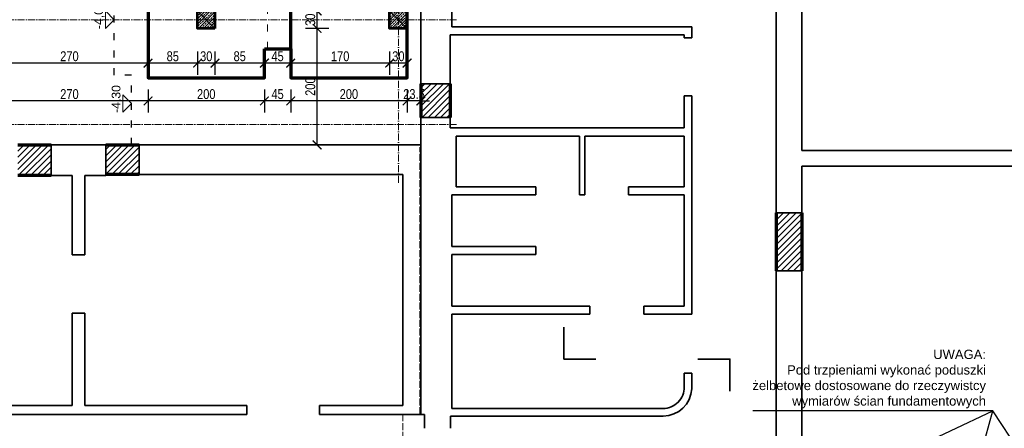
# Model space of a CAD drawing. Header units: inches. Extents: x 201967 to 338763, y -32705 to 30884.
# Tile 187 of 236: x 318984 to 320675, y 15249 to 15951. Entities that reach past the tile are written whole.
import ezdxf
from ezdxf.enums import TextEntityAlignment as Align

# ---------------------------------------------------------------- set-up
doc = ezdxf.new("R2010")
doc.units = ezdxf.units.IN
doc.header["$MEASUREMENT"] = 0
for name, pattern in [('ACAD_ISO02W100', [15, 12, -3]), ('ACAD_ISO03W100', [30, 12, -18]), ('ACAD_ISO10W100', [18, 12, -3, 0, -3])]:
    doc.linetypes.add(name, pattern=pattern)
for name, color, linetype, lineweight in [('00 b ŚCIANY nowe-zamurowania', 242, 'Continuous', 70), ('01 a1 KONSTRUKCJA żelebet', 200, 'Continuous', 53), ('01 c KONSTRUKCJA ławy', 45, 'Continuous', 70), ('01h KONSTRUKCJA pozycje', 253, 'Continuous', 13), ('11 OSIE ściany', 2, 'ACAD_ISO10W100', 5), ('12 PRZERYWANE 1', 73, 'ACAD_ISO03W100', 9), ('34 WIDOK 5 030', 13, 'Continuous', 30), ('50 OPIS 1', 130, 'Continuous', 9), ('90 WYMIAR', 155, 'Continuous', 9), ('91 PRZEKROJE', 7, 'Continuous', 35), ('_proj_MURY konstr', 1, 'Continuous', 20), ('K_kreskowanie', 251, 'Continuous', 0)]:
    doc.layers.add(name, color=color, linetype=linetype, lineweight=lineweight)
doc.styles.add('100 arial', font='arial.ttf', dxfattribs={"width": 0.8, "height": 17})
doc.styles.add('OPIS', font='arial.ttf')
doc.styles.add('RomanS', font='romans.shx')
doc.styles.add('WYMIAR-50 (15pkt) arial', font='arial.ttf', dxfattribs={"height": 15})
doc.dimstyles.new('100', dxfattribs={"dimscale": 10, "dimtxt": 17, "dimasz": 1.5, "dimexe": 2, "dimexo": 2, "dimgap": 0.3, "dimtad": 1, "dimdec": 1, "dimrnd": 0.5, "dimdsep": 46, "dimtxsty": '100 arial', "dimblk": 'ARCHTICK', "dimcen": 10, "dimclrd": 256, "dimclre": 256, "dimclrt": 256, "dimadec": 0, "dimazin": 0, "dimtfac": 1, "dimtdec": 1, "dimtix": 1, "dimtmove": 1, "dimatfit": 3, "dimfxl": 2, "dimfxlon": 1, "dimtolj": 1, "dimarcsym": 0})
doc.dimstyles.new('DIM100txt12', dxfattribs={"dimtxt": 12, "dimasz": 1.05, "dimexe": 0, "dimexo": 8, "dimgap": 4, "dimtad": 1, "dimdec": 7, "dimrnd": 0.5, "dimdsep": 46, "dimtxsty": 'RomanS', "dimblk1": 'DIM', "dimblk2": 'DIM', "dimsah": 1, "dimcen": 0.09, "dimse1": 1, "dimse2": 1, "dimclrt": 256, "dimadec": 1, "dimazin": 0, "dimtfac": 1, "dimtdec": 7, "dimtix": 1, "dimtofl": 0, "dimtmove": 2, "dimatfit": 3, "dimfxl": 1, "dimtolj": 1, "dimtzin": 0, "dimarcsym": 0})
pattern_1 = [(45, (214354.1264067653, -1344.043601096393), (-5.303300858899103, 5.303300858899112), [])]

# ---------------------------------------------------------------- blocks, each defined once
blk = doc.blocks.new('1 osie 1 część BPPZ')
at = {"layer": '11 OSIE ściany'}
for p, q in [((-1337.399999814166, -529.999028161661), (-1337.399999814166, 870.0009718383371)), ((-1237.399999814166, -249.9990929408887), (-4101.782290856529, -249.9990929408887)), ((-1237.399999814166, -429.999028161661), (-4101.782290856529, -429.999028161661))]:
    blk.add_line(p, q, dxfattribs=at)
blk = doc.blocks.new('*U1121')
at = {"lineweight": 5, "ltscale": 0.25}
h = blk.add_hatch(dxfattribs=at)
h.set_pattern_fill('ANSI33', color=5, style=0)
h.set_pattern_definition([(45, (0, -25), (-4.490128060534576, 4.490128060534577), []), (45, (4.490130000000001, -25), (-4.490128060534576, 4.490128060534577), [3.175, -1.5875])])
h.paths.add_polyline_path([(0, 0), (-7.105427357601e-16, -30), (30, -30), (30, 0)])
blk.add_lwpolyline([(0, 0), (-7.105427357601e-16, -30), (30, -30), (30, 0)], close=True)
at = {"layer": 'Defpoints'}
blk.add_line((0, 0), (30, -30), dxfattribs=at)
blk = doc.blocks.new('1 słupy parter rozbudowa 2')
at = {"layer": '01 a1 KONSTRUKCJA żelebet', "xscale": -1, "rotation": 270}
for p in [(2350, -494.9660623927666), (2679.999999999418, -495.0000647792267)]:
    blk.add_blockref('*U1121', p, dxfattribs=at)
blk = doc.blocks.new('1 przekroje jagielońska')
at = {"layer": '91 PRZEKROJE'}
for points in [[(-2172.082056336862, -778.0379973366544), (-2172.082056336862, -833.0379973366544), (-2117.082056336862, -833.0379973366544)], [(-1887.053638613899, -888.0379973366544), (-1887.053638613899, -833.0379973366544), (-1942.053638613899, -833.0379973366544)]]:
    blk.add_lwpolyline(points, dxfattribs=at)
blk = doc.blocks.new('_ARCHTICK')
at = {"color": 0, "linetype": 'ByBlock', "const_width": 0.15}
blk.add_lwpolyline([(-0.5, -0.5), (0.5, 0.5)], dxfattribs=at)
blk = doc.blocks.new('*D1316')
at = {"layer": '90 WYMIAR', "lineweight": -2, "transparency": 16777216}
for p, q in [((319649.1205437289, 15830.61497774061), (319649.1205437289, 15791.09870406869)), ((319672.7382526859, 15820.64904279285), (319672.7382526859, 15791.09870406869)), ((319649.1205437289, 15811.09870406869), (319634.1205437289, 15811.09870406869)), ((319672.7382526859, 15811.09870406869), (319649.1205437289, 15811.09870406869)), ((319672.7382526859, 15811.09870406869), (319687.7382526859, 15811.09870406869))]:
    blk.add_line(p, q, dxfattribs=at)
at = {"layer": 'Defpoints', "color": 0, "transparency": 16777216}
for p in [(319649.1205437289, 15850.61497774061), (319672.7382526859, 15840.64904279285), (319649.1205437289, 15811.09870406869)]:
    blk.add_point(p, dxfattribs=at)
at = {"layer": '90 WYMIAR', "lineweight": -2, "transparency": 16777216, "xscale": 15, "yscale": 15, "zscale": 15}
blk.add_blockref('_ARCHTICK', (319649.1205437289, 15811.09870406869), dxfattribs=at)
at = {"layer": '90 WYMIAR', "lineweight": -2, "transparency": 16777216, "xscale": 15, "yscale": 15, "zscale": 15, "rotation": 180}
blk.add_blockref('_ARCHTICK', (319672.7382526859, 15811.09870406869), dxfattribs=at)
at = {"layer": '90 WYMIAR', "transparency": 16777216, "insert": (319660.9293982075, 15822.78424295), "char_height": 17, "attachment_point": 5, "style": '100 arial'}
blk.add_mtext('\\A1;23.5', dxfattribs=at)
blk = doc.blocks.new('*D1317')
at = {"layer": '90 WYMIAR', "lineweight": -2, "transparency": 16777216}
for p, q in [((319449.1205437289, 15830.61497774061), (319449.1205437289, 15791.09870406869)), ((319649.1205437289, 15830.61497774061), (319649.1205437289, 15791.09870406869)), ((319649.1205437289, 15811.09870406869), (319449.1205437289, 15811.09870406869))]:
    blk.add_line(p, q, dxfattribs=at)
at = {"layer": 'Defpoints', "color": 0, "transparency": 16777216}
for p in [(319449.1205437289, 15850.61497774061), (319649.1205437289, 15850.61497774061), (319449.1205437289, 15811.09870406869)]:
    blk.add_point(p, dxfattribs=at)
at = {"layer": '90 WYMIAR', "lineweight": -2, "transparency": 16777216, "xscale": 15, "yscale": 15, "zscale": 15, "rotation": 180}
blk.add_blockref('_ARCHTICK', (319449.1205437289, 15811.09870406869), dxfattribs=at)
at = {"layer": '90 WYMIAR', "lineweight": -2, "transparency": 16777216, "xscale": 15, "yscale": 15, "zscale": 15}
blk.add_blockref('_ARCHTICK', (319649.1205437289, 15811.09870406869), dxfattribs=at)
at = {"layer": '90 WYMIAR', "transparency": 16777216, "insert": (319549.1205437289, 15822.77844485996), "char_height": 17, "attachment_point": 5, "style": '100 arial'}
blk.add_mtext('\\A1;200', dxfattribs=at)
blk = doc.blocks.new('*D1318')
at = {"layer": '90 WYMIAR', "lineweight": -2, "transparency": 16777216}
for p, q in [((319404.1205437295, 15830.64898012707), (319404.1205437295, 15791.09870406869)), ((319449.1205437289, 15830.61497774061), (319449.1205437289, 15791.09870406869)), ((319449.1205437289, 15811.09870406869), (319404.1205437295, 15811.09870406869))]:
    blk.add_line(p, q, dxfattribs=at)
at = {"layer": 'Defpoints', "color": 0, "transparency": 16777216}
for p in [(319404.1205437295, 15850.64898012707), (319449.1205437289, 15850.61497774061), (319404.1205437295, 15811.09870406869)]:
    blk.add_point(p, dxfattribs=at)
at = {"layer": '90 WYMIAR', "lineweight": -2, "transparency": 16777216, "xscale": 15, "yscale": 15, "zscale": 15, "rotation": 180}
blk.add_blockref('_ARCHTICK', (319404.1205437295, 15811.09870406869), dxfattribs=at)
at = {"layer": '90 WYMIAR', "lineweight": -2, "transparency": 16777216, "xscale": 15, "yscale": 15, "zscale": 15}
blk.add_blockref('_ARCHTICK', (319449.1205437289, 15811.09870406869), dxfattribs=at)
at = {"layer": '90 WYMIAR', "transparency": 16777216, "insert": (319426.6205437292, 15822.74365631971), "char_height": 17, "attachment_point": 5, "style": '100 arial'}
blk.add_mtext('\\A1;45', dxfattribs=at)
blk = doc.blocks.new('*D1319')
at = {"layer": '90 WYMIAR', "lineweight": -2, "transparency": 16777216}
for p, q in [((319204.1205437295, 15830.68298251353), (319204.1205437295, 15791.09870406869)), ((319404.1205437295, 15830.64898012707), (319404.1205437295, 15791.09870406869)), ((319404.1205437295, 15811.09870406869), (319204.1205437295, 15811.09870406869))]:
    blk.add_line(p, q, dxfattribs=at)
at = {"layer": 'Defpoints', "color": 0, "transparency": 16777216}
for p in [(319204.1205437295, 15850.68298251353), (319404.1205437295, 15850.64898012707), (319204.1205437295, 15811.09870406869)]:
    blk.add_point(p, dxfattribs=at)
at = {"layer": '90 WYMIAR', "lineweight": -2, "transparency": 16777216, "xscale": 15, "yscale": 15, "zscale": 15, "rotation": 180}
blk.add_blockref('_ARCHTICK', (319204.1205437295, 15811.09870406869), dxfattribs=at)
at = {"layer": '90 WYMIAR', "lineweight": -2, "transparency": 16777216, "xscale": 15, "yscale": 15, "zscale": 15}
blk.add_blockref('_ARCHTICK', (319404.1205437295, 15811.09870406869), dxfattribs=at)
at = {"layer": '90 WYMIAR', "transparency": 16777216, "insert": (319304.1205437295, 15822.77844485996), "char_height": 17, "attachment_point": 5, "style": '100 arial'}
blk.add_mtext('\\A1;200', dxfattribs=at)
blk = doc.blocks.new('*D1320')
at = {"layer": '90 WYMIAR', "lineweight": -2, "transparency": 16777216}
for p, q in [((318934.1205437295, 15830.68298251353), (318934.1205437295, 15791.09870406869)), ((319204.1205437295, 15830.68298251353), (319204.1205437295, 15791.09870406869)), ((319204.1205437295, 15811.09870406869), (318934.1205437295, 15811.09870406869))]:
    blk.add_line(p, q, dxfattribs=at)
at = {"layer": 'Defpoints', "color": 0, "transparency": 16777216}
for p in [(318934.1205437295, 15850.68298251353), (319204.1205437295, 15850.68298251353), (318934.1205437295, 15811.09870406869)]:
    blk.add_point(p, dxfattribs=at)
at = {"layer": '90 WYMIAR', "lineweight": -2, "transparency": 16777216, "xscale": 15, "yscale": 15, "zscale": 15, "rotation": 180}
blk.add_blockref('_ARCHTICK', (318934.1205437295, 15811.09870406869), dxfattribs=at)
at = {"layer": '90 WYMIAR', "lineweight": -2, "transparency": 16777216, "xscale": 15, "yscale": 15, "zscale": 15}
blk.add_blockref('_ARCHTICK', (319204.1205437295, 15811.09870406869), dxfattribs=at)
at = {"layer": '90 WYMIAR', "transparency": 16777216, "insert": (319069.1205437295, 15822.77844485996), "char_height": 17, "attachment_point": 5, "style": '100 arial'}
blk.add_mtext('\\A1;270', dxfattribs=at)
blk = doc.blocks.new('*D1366')
at = {"layer": '90 WYMIAR', "lineweight": -2, "transparency": 16777216}
for p, q in [((319619.1205437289, 15896.09870406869), (319619.1205437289, 15856.09870406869)), ((319649.1205437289, 15895.61497774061), (319649.1205437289, 15856.09870406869)), ((319649.1205437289, 15876.09870406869), (319619.1205437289, 15876.09870406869))]:
    blk.add_line(p, q, dxfattribs=at)
at = {"layer": 'Defpoints', "color": 0, "transparency": 16777216}
for p in [(319619.1205437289, 15935.64898012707), (319649.1205437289, 15915.61497774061), (319619.1205437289, 15876.09870406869)]:
    blk.add_point(p, dxfattribs=at)
at = {"layer": '90 WYMIAR', "lineweight": -2, "transparency": 16777216, "xscale": 15, "yscale": 15, "zscale": 15, "rotation": 180}
blk.add_blockref('_ARCHTICK', (319619.1205437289, 15876.09870406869), dxfattribs=at)
at = {"layer": '90 WYMIAR', "lineweight": -2, "transparency": 16777216, "xscale": 15, "yscale": 15, "zscale": 15}
blk.add_blockref('_ARCHTICK', (319649.1205437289, 15876.09870406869), dxfattribs=at)
at = {"layer": '90 WYMIAR', "transparency": 16777216, "insert": (319634.1205437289, 15887.78424295), "char_height": 17, "attachment_point": 5, "style": '100 arial'}
blk.add_mtext('\\A1;30', dxfattribs=at)
blk = doc.blocks.new('*D1367')
at = {"layer": '90 WYMIAR', "lineweight": -2, "transparency": 16777216}
for p, q in [((319449.1205437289, 15880.64898012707), (319449.1205437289, 15856.09870406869)), ((319619.1205437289, 15896.09870406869), (319619.1205437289, 15856.09870406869)), ((319619.1205437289, 15876.09870406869), (319449.1205437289, 15876.09870406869))]:
    blk.add_line(p, q, dxfattribs=at)
at = {"layer": 'Defpoints', "color": 0, "transparency": 16777216}
for p in [(319619.1205437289, 15935.64898012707), (319449.1205437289, 15900.64898012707), (319449.1205437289, 15876.09870406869)]:
    blk.add_point(p, dxfattribs=at)
at = {"layer": '90 WYMIAR', "lineweight": -2, "transparency": 16777216, "xscale": 15, "yscale": 15, "zscale": 15, "rotation": 180}
blk.add_blockref('_ARCHTICK', (319449.1205437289, 15876.09870406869), dxfattribs=at)
at = {"layer": '90 WYMIAR', "lineweight": -2, "transparency": 16777216, "xscale": 15, "yscale": 15, "zscale": 15}
blk.add_blockref('_ARCHTICK', (319619.1205437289, 15876.09870406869), dxfattribs=at)
at = {"layer": '90 WYMIAR', "transparency": 16777216, "insert": (319534.1205437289, 15887.77844485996), "char_height": 17, "attachment_point": 5, "style": '100 arial'}
blk.add_mtext('\\A1;170', dxfattribs=at)
blk = doc.blocks.new('*D1368')
at = {"layer": '90 WYMIAR', "lineweight": -2, "transparency": 16777216}
for p, q in [((319404.1205437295, 15880.64898012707), (319404.1205437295, 15856.09870406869)), ((319449.1205437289, 15880.64898012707), (319449.1205437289, 15856.09870406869)), ((319449.1205437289, 15876.09870406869), (319404.1205437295, 15876.09870406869))]:
    blk.add_line(p, q, dxfattribs=at)
at = {"layer": 'Defpoints', "color": 0, "transparency": 16777216}
for p in [(319404.1205437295, 15900.64898012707), (319449.1205437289, 15900.64898012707), (319404.1205437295, 15876.09870406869)]:
    blk.add_point(p, dxfattribs=at)
at = {"layer": '90 WYMIAR', "lineweight": -2, "transparency": 16777216, "xscale": 15, "yscale": 15, "zscale": 15, "rotation": 180}
blk.add_blockref('_ARCHTICK', (319404.1205437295, 15876.09870406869), dxfattribs=at)
at = {"layer": '90 WYMIAR', "lineweight": -2, "transparency": 16777216, "xscale": 15, "yscale": 15, "zscale": 15}
blk.add_blockref('_ARCHTICK', (319449.1205437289, 15876.09870406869), dxfattribs=at)
at = {"layer": '90 WYMIAR', "transparency": 16777216, "insert": (319426.6205437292, 15887.74365631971), "char_height": 17, "attachment_point": 5, "style": '100 arial'}
blk.add_mtext('\\A1;45', dxfattribs=at)
blk = doc.blocks.new('*D1369')
at = {"layer": '90 WYMIAR', "lineweight": -2, "transparency": 16777216}
for p, q in [((319319.1205437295, 15896.09870406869), (319319.1205437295, 15856.09870406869)), ((319404.1205437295, 15880.64898012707), (319404.1205437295, 15856.09870406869)), ((319404.1205437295, 15876.09870406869), (319319.1205437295, 15876.09870406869))]:
    blk.add_line(p, q, dxfattribs=at)
at = {"layer": 'Defpoints', "color": 0, "transparency": 16777216}
for p in [(319319.1205437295, 15935.68298251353), (319404.1205437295, 15900.64898012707), (319319.1205437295, 15876.09870406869)]:
    blk.add_point(p, dxfattribs=at)
at = {"layer": '90 WYMIAR', "lineweight": -2, "transparency": 16777216, "xscale": 15, "yscale": 15, "zscale": 15, "rotation": 180}
blk.add_blockref('_ARCHTICK', (319319.1205437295, 15876.09870406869), dxfattribs=at)
at = {"layer": '90 WYMIAR', "lineweight": -2, "transparency": 16777216, "xscale": 15, "yscale": 15, "zscale": 15}
blk.add_blockref('_ARCHTICK', (319404.1205437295, 15876.09870406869), dxfattribs=at)
at = {"layer": '90 WYMIAR', "transparency": 16777216, "insert": (319361.6205437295, 15887.77844485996), "char_height": 17, "attachment_point": 5, "style": '100 arial'}
blk.add_mtext('\\A1;85', dxfattribs=at)
blk = doc.blocks.new('*D1370')
at = {"layer": '90 WYMIAR', "lineweight": -2, "transparency": 16777216}
for p, q in [((319289.1205437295, 15896.09870406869), (319289.1205437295, 15856.09870406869)), ((319319.1205437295, 15896.09870406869), (319319.1205437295, 15856.09870406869)), ((319319.1205437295, 15876.09870406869), (319289.1205437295, 15876.09870406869))]:
    blk.add_line(p, q, dxfattribs=at)
at = {"layer": 'Defpoints', "color": 0, "transparency": 16777216}
for p in [(319289.1205437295, 15935.68298251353), (319319.1205437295, 15935.68298251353), (319289.1205437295, 15876.09870406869)]:
    blk.add_point(p, dxfattribs=at)
at = {"layer": '90 WYMIAR', "lineweight": -2, "transparency": 16777216, "xscale": 15, "yscale": 15, "zscale": 15, "rotation": 180}
blk.add_blockref('_ARCHTICK', (319289.1205437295, 15876.09870406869), dxfattribs=at)
at = {"layer": '90 WYMIAR', "lineweight": -2, "transparency": 16777216, "xscale": 15, "yscale": 15, "zscale": 15}
blk.add_blockref('_ARCHTICK', (319319.1205437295, 15876.09870406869), dxfattribs=at)
at = {"layer": '90 WYMIAR', "transparency": 16777216, "insert": (319304.1205437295, 15887.78424295), "char_height": 17, "attachment_point": 5, "style": '100 arial'}
blk.add_mtext('\\A1;30', dxfattribs=at)
blk = doc.blocks.new('*D1371')
at = {"layer": '90 WYMIAR', "lineweight": -2, "transparency": 16777216}
for p, q in [((319204.1205437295, 15896.09870406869), (319204.1205437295, 15856.09870406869)), ((319289.1205437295, 15896.09870406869), (319289.1205437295, 15856.09870406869)), ((319289.1205437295, 15876.09870406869), (319204.1205437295, 15876.09870406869))]:
    blk.add_line(p, q, dxfattribs=at)
at = {"layer": 'Defpoints', "color": 0, "transparency": 16777216}
for p in [(319204.1205437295, 15950.68298251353), (319289.1205437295, 15935.68298251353), (319204.1205437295, 15876.09870406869)]:
    blk.add_point(p, dxfattribs=at)
at = {"layer": '90 WYMIAR', "lineweight": -2, "transparency": 16777216, "xscale": 15, "yscale": 15, "zscale": 15, "rotation": 180}
blk.add_blockref('_ARCHTICK', (319204.1205437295, 15876.09870406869), dxfattribs=at)
at = {"layer": '90 WYMIAR', "lineweight": -2, "transparency": 16777216, "xscale": 15, "yscale": 15, "zscale": 15}
blk.add_blockref('_ARCHTICK', (319289.1205437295, 15876.09870406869), dxfattribs=at)
at = {"layer": '90 WYMIAR', "transparency": 16777216, "insert": (319246.6205437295, 15887.77844485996), "char_height": 17, "attachment_point": 5, "style": '100 arial'}
blk.add_mtext('\\A1;85', dxfattribs=at)
blk = doc.blocks.new('*D1372')
at = {"layer": '90 WYMIAR', "lineweight": -2, "transparency": 16777216}
for p, q in [((318934.1205437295, 15870.68298251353), (318934.1205437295, 15896.09870406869)), ((319204.1205437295, 15896.09870406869), (319204.1205437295, 15856.09870406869)), ((319204.1205437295, 15876.09870406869), (318934.1205437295, 15876.09870406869))]:
    blk.add_line(p, q, dxfattribs=at)
at = {"layer": 'Defpoints', "color": 0, "transparency": 16777216}
for p in [(319204.1205437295, 15950.68298251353), (318934.1205437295, 15876.09870406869), (318934.1205437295, 15850.68298251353)]:
    blk.add_point(p, dxfattribs=at)
at = {"layer": '90 WYMIAR', "lineweight": -2, "transparency": 16777216, "xscale": 15, "yscale": 15, "zscale": 15, "rotation": 180}
blk.add_blockref('_ARCHTICK', (318934.1205437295, 15876.09870406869), dxfattribs=at)
at = {"layer": '90 WYMIAR', "lineweight": -2, "transparency": 16777216, "xscale": 15, "yscale": 15, "zscale": 15}
blk.add_blockref('_ARCHTICK', (319204.1205437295, 15876.09870406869), dxfattribs=at)
at = {"layer": '90 WYMIAR', "transparency": 16777216, "insert": (319069.1205437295, 15887.77844485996), "char_height": 17, "attachment_point": 5, "style": '100 arial'}
blk.add_mtext('\\A1;270', dxfattribs=at)
blk = doc.blocks.new('*U1124')
blk.add_lwpolyline([(-15, 15), (0, 0), (15, 15), (-15, 15)])
at = {"style": 'WYMIAR-50 (15pkt) arial', "flags": 8}
blk.add_attdef('DETAIL#', text='', height=15, dxfattribs=at).set_placement((-16.13640432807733, 14.81736566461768), align=Align.BOTTOM_LEFT)
blk = doc.blocks.new('*D1442')
at = {"layer": '90 WYMIAR', "lineweight": -2, "transparency": 16777216}
for p, q in [((319514.5156209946, 15935.64898012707), (319474.5156209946, 15935.64898012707)), ((319494.5156209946, 15735.64904279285), (319494.5156209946, 15935.64898012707)), ((319511.5519565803, 15735.64904279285), (319474.5156209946, 15735.64904279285))]:
    blk.add_line(p, q, dxfattribs=at)
at = {"layer": 'Defpoints', "color": 0, "transparency": 16777216}
for p in [(319494.5156209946, 15935.64898012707), (319619.1205437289, 15935.64898012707), (319531.5519565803, 15735.64904279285)]:
    blk.add_point(p, dxfattribs=at)
at = {"layer": '90 WYMIAR', "lineweight": -2, "transparency": 16777216, "xscale": 15, "yscale": 15, "zscale": 15}
for p, rotation in [((319494.5156209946, 15935.64898012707), 90), ((319494.5156209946, 15735.64904279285), 270)]:
    blk.add_blockref('_ARCHTICK', p, dxfattribs=dict(at, rotation=rotation))
at = {"layer": '90 WYMIAR', "transparency": 16777216, "insert": (319482.8358802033, 15835.64901146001), "char_height": 17, "attachment_point": 5, "rotation": 90, "style": '100 arial'}
blk.add_mtext('\\A1;200', dxfattribs=at)
blk = doc.blocks.new('*D1443')
at = {"layer": '90 WYMIAR', "lineweight": -2, "transparency": 16777216}
for p, q in [((319514.5156209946, 15965.68298251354), (319474.5156209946, 15965.68298251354)), ((319494.5156209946, 15935.64898012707), (319494.5156209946, 15965.68298251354)), ((319514.5156209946, 15935.64898012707), (319474.5156209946, 15935.64898012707))]:
    blk.add_line(p, q, dxfattribs=at)
at = {"layer": 'Defpoints', "color": 0, "transparency": 16777216}
for p in [(319494.5156209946, 15965.68298251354), (319619.1205437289, 15965.68298251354), (319619.1205437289, 15935.64898012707)]:
    blk.add_point(p, dxfattribs=at)
at = {"layer": '90 WYMIAR', "lineweight": -2, "transparency": 16777216, "xscale": 15, "yscale": 15, "zscale": 15}
for p, rotation in [((319494.5156209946, 15965.68298251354), 90), ((319494.5156209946, 15935.64898012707), 270)]:
    blk.add_blockref('_ARCHTICK', p, dxfattribs=dict(at, rotation=rotation))
at = {"layer": '90 WYMIAR', "transparency": 16777216, "insert": (319482.8300821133, 15950.66598132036), "char_height": 17, "attachment_point": 5, "rotation": 90, "style": '100 arial'}
blk.add_mtext('\\A1;30', dxfattribs=at)
blk = doc.blocks.new('DIM')
for p, q in [((7.275957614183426e-12, -13.00000000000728), (7.275957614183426e-12, 12.99999999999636)), ((8.000000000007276, -7.275957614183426e-12), (-7.999999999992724, -7.275957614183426e-12))]:
    blk.add_line(p, q)
at = {"const_width": 1.714285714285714}
blk.add_lwpolyline([(5.714285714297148, 5.714285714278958), (-5.71428571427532, -5.71428571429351)], dxfattribs=at)

msp = doc.modelspace()

# ---------------------------------------------------------------- hatches: boundary and pattern name
at = {"layer": '_proj_MURY konstr'}
h = msp.add_hatch(dxfattribs=at)
h.set_pattern_fill('ANSI31', scale=60, angle=359.9999999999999)
h.set_pattern_definition(pattern_1)
h.paths.add_polyline_path([(319723.130166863, 15840.64904279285), (319672.7382526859, 15840.64904279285), (319672.7382526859, 15782.64904279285), (319723.130166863, 15782.64904279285)])
h = msp.add_hatch(dxfattribs=at)
h.set_pattern_fill('ANSI31', scale=60, angle=359.9999999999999)
h.set_pattern_definition(pattern_1)
h.paths.add_polyline_path([(318255.5313311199, 15682.64904279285), (318255.5313311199, 15735.64904279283), (318195.7382526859, 15735.64904279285), (318195.7382526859, 15682.64904279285)])
h.paths.add_polyline_path([(318595.7382526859, 15682.64904279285), (318595.7382526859, 15735.64904279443), (318481.5313311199, 15735.64904279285), (318481.5313311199, 15682.64904279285)])
h.paths.add_polyline_path([(318740.5313311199, 15735.64904279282), (318681.5313311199, 15735.64904279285), (318681.5313311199, 15682.9412602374), (318740.5313311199, 15682.9412602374)])
h.paths.add_polyline_path([(319037.7382526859, 15682.9412602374), (319037.7382526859, 15735.64904279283), (318981.5313311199, 15735.64904279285), (318980.7382526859, 15735.64904279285), (318980.7382526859, 15682.9412602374)])
h.paths.add_polyline_path([(319188.7382526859, 15735.64904279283), (319131.7382526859, 15735.64904279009), (319131.7382526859, 15684.64904279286), (319188.7382526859, 15684.64904279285)])
h = msp.add_hatch(dxfattribs=at)
h.set_pattern_fill('ANSI31', scale=60, angle=359.9999999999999)
h.set_pattern_definition(pattern_1)
h.paths.add_polyline_path([(320327.1382526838, 15618.94126022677), (320283.1382526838, 15618.94126022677), (320283.1382526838, 15518.94126022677), (320327.1382526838, 15518.94126022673)])

# ---------------------------------------------------------------- linework, layer by layer
at = {"layer": '00 b ŚCIANY nowe-zamurowania'}
for p, q in [((319672.7382526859, 15840.64904279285), (319672.7382526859, 15782.64904279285)), ((319723.130166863, 15840.64904279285), (319723.130166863, 15782.64904279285)), ((318980.7382526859, 15735.64904279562), (319037.7382526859, 15735.64904279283)), ((319131.7382526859, 15735.64904279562), (319188.7382526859, 15735.64904279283)), ((319037.7382526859, 15682.9412602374), (318980.7382526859, 15682.9412602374)), ((319188.7382526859, 15684.64904279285), (319131.7382526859, 15684.64904279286)), ((320283.1382526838, 15618.94126022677), (320283.1382526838, 15518.94126022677)), ((320327.1382526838, 15618.94126022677), (320327.1382526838, 15518.94126022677))]:
    msp.add_line(p, q, dxfattribs=at)
at = {"layer": '01 c KONSTRUKCJA ławy'}
for p, q in [((319449.12054373, 15900.64898012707), (319449.12054373, 16000.64898012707)), ((319404.1205437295, 15900.64898012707), (319449.12054373, 15900.64898012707))]:
    msp.add_line(p, q, dxfattribs=at)
for points in [[(319404.1205437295, 16000.64898012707), (319404.1205437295, 16050.64898012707), (319204.1205437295, 16050.68298251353), (319204.1205437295, 15850.68298251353), (319404.1205437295, 15850.64898012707), (319404.1205437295, 15900.64898012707)], [(319449.1205437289, 15900.64898012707), (319449.1205437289, 15850.61497774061), (319649.1205437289, 15850.61497774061), (319649.1205437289, 16040.61497774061)]]:
    msp.add_lwpolyline(points, dxfattribs=at)
at = {"layer": '12 PRZERYWANE 1'}
msp.add_line((319409.12054373, 15900.64898012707), (319409.12054373, 16000.64898012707), dxfattribs=at)
at = {"layer": '34 WIDOK 5 030', "linetype": 'ACAD_ISO03W100'}
msp.add_lwpolyline([(319175.9970250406, 15735.64904279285), (319175.9970250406, 15855.64904279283), (319145.9970250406, 15855.64904279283), (319145.9970250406, 16040.61497774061), (319115.9970250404, 16040.61497774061), (319115.9970250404, 16100.61497774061), (319085.9970250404, 16100.61497774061), (319085.9970250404, 16160.61497774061), (319055.9970250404, 16160.61497774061), (319055.9970250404, 16220.61497774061), (319025.9970250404, 16220.61497774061), (319025.9970250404, 16280.61497774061), (318995.9970250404, 16280.61497774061), (318995.9970250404, 16340.61497774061), (318965.9970250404, 16340.61497774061), (318965.9970250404, 16480.6490449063)], dxfattribs=at)
at = {"layer": '_proj_MURY konstr', "color": 3, "lineweight": 35}
for p, q in [((319672.7382526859, 15840.64904279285), (319672.7382526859, 16235.64904279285)), ((319725.7382526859, 15938.64904279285), (319725.7382526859, 16180.64904279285)), ((320283.1382526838, 16042.94126022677), (320283.1382526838, 15618.94126022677)), ((320327.1382526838, 16042.94126022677), (320327.1382526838, 15725.94126022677)), ((320138.1382526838, 15938.64904279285), (319725.7382526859, 15938.64904279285)), ((320138.1382526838, 15938.64904279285), (320138.1382526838, 15919.64904279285)), ((320125.130166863, 15924.64904279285), (319723.130166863, 15924.64904279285)), ((319723.130166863, 15924.64904279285), (319723.130166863, 15840.64904279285)), ((320125.130166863, 15919.64904279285), (320125.130166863, 15924.64904279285)), ((320138.1382526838, 15919.64904279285), (320125.130166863, 15919.64904279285)), ((319723.130166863, 15840.64904279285), (319672.7382526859, 15840.64904279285)), ((320125.130166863, 15819.64904290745), (320125.130166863, 15764.64904279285)), ((320138.1429683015, 15819.64904290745), (320125.1348824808, 15819.64904290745)), ((320138.1429683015, 15819.64904290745), (320138.1382526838, 15444.64904279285)), ((319723.130166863, 15782.64904279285), (319672.7382526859, 15782.64904279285)), ((319672.7382526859, 15782.64904279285), (319672.7382526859, 15272.64904279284)), ((319723.130166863, 15782.64904279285), (319723.130166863, 15764.64904279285)), ((320125.130166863, 15764.64904279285), (319723.130166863, 15764.64904279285)), ((319945.130166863, 15750.64904279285), (319733.130166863, 15750.64904279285)), ((319733.130166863, 15750.64904279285), (319733.130166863, 15663.64904279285)), ((319945.130166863, 15750.64904279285), (319945.130166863, 15649.64904279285)), ((320125.130166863, 15750.64904279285), (319954.130166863, 15750.64904279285)), ((319954.130166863, 15750.64904279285), (319954.130166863, 15649.64904279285)), ((320125.130166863, 15750.64904279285), (320125.130166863, 15663.64904279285)), ((319037.7382526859, 15682.9412602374), (319037.7382526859, 15735.64904279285)), ((319131.7382526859, 15735.64904279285), (319037.7382526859, 15735.64904279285)), ((319131.7382526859, 15682.9412602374), (319131.7382526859, 15735.64904279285)), ((319188.7382526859, 15684.64904279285), (319188.7382526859, 15735.64904279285)), ((319672.7382526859, 15735.64904279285), (319188.7382526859, 15735.64904279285)), ((320327.1382526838, 15725.94126022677), (320884.1382526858, 15725.94126022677)), ((320327.1382526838, 15698.94126022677), (320327.1382526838, 15618.94126022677)), ((320327.1382526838, 15698.94126022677), (320881.1382526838, 15698.94126022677)), ((319073.7382526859, 15682.9412602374), (319037.7382526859, 15682.9412602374)), ((319073.7382526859, 15546.61497774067), (319073.7382526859, 15682.9412602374)), ((319131.7382526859, 15682.9412602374), (319095.7382526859, 15682.9412602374)), ((319095.7382526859, 15546.61497774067), (319095.7382526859, 15682.9412602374)), ((319641.7382526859, 15684.64904279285), (319188.7382526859, 15684.64904279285)), ((319641.7382526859, 15287.64904279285), (319641.7382526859, 15684.64904279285)), ((319870.130166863, 15663.64904279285), (319733.130166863, 15663.64904279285)), ((319870.130166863, 15663.64904279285), (319870.130166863, 15649.64904279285)), ((320125.130166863, 15663.64904279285), (320029.130166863, 15663.64904279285)), ((320029.130166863, 15663.64904279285), (320029.130166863, 15649.64904279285)), ((319726.130166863, 15649.64904279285), (319726.130166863, 15561.14904279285)), ((319870.130166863, 15649.64904279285), (319726.130166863, 15649.64904279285)), ((319954.130166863, 15649.64904279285), (319945.130166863, 15649.64904279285)), ((320125.130166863, 15649.64904279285), (320029.130166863, 15649.64904279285)), ((320125.130166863, 15649.64904279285), (320125.130166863, 15458.64904279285)), ((320283.1382526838, 15618.94126022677), (320327.1382526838, 15618.94126022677)), ((319726.130166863, 15561.14904279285), (319870.130166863, 15561.14904279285)), ((319870.130166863, 15561.14904279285), (319870.130166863, 15547.14904279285)), ((319095.7382526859, 15546.61497774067), (319073.7382526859, 15546.61497774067)), ((319726.130166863, 15547.14904279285), (319726.130166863, 15458.64904279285)), ((319726.130166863, 15547.14904279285), (319870.130166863, 15547.14904279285)), ((320283.1382526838, 15518.94126022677), (320283.1382526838, 15316.64904279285)), ((320283.1382526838, 15518.94126022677), (320327.1381647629, 15518.94126022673)), ((320327.1382526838, 15518.94126022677), (320327.1382526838, 15015.94123859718)), ((319962.6994564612, 15458.64904279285), (319726.130166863, 15458.64904279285)), ((319962.6994564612, 15458.64904279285), (319962.6994564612, 15444.64904279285)), ((320125.130166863, 15458.64904279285), (320055.6994564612, 15458.64904279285)), ((320055.6994564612, 15458.64904279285), (320055.6994564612, 15444.64904279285)), ((319073.7382526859, 15287.64904279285), (319073.7382526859, 15446.61497771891)), ((319095.7379654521, 15446.61497771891), (319073.7382526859, 15446.61497771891)), ((319095.7382526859, 15287.64904279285), (319095.7420577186, 15446.61497762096)), ((319962.6994564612, 15444.64904279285), (319726.130166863, 15444.64904279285)), ((319726.130166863, 15444.64904279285), (319726.130166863, 15282.64904279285)), ((320138.1382526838, 15444.64904279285), (320055.6994564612, 15444.64904279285)), ((320125.1325844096, 15343.64923622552), (320125.130166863, 15318.11815175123)), ((320138.1406702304, 15343.64923622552), (320125.1325844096, 15343.64923622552)), ((320138.1406702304, 15343.64923622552), (320138.1382526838, 15316.64904279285)), ((320283.1382526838, 15316.64904279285), (320283.1382526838, 14425.64904279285)), ((319073.7382526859, 15287.64904279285), (318968.7382526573, 15287.65136606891)), ((319373.7382526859, 15272.64911313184), (318968.738252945, 15272.63941898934)), ((319373.7382526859, 15287.64904279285), (319095.7382526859, 15287.64904279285)), ((319373.7382526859, 15272.64904279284), (319373.7382526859, 15287.64904279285)), ((319641.7382526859, 15287.64904279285), (319498.7382526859, 15287.64904279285)), ((319498.7382526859, 15272.64904279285), (319498.7382526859, 15287.64904279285)), ((319498.7382526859, 15272.64904279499), (319678.7933611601, 15272.64904279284)), ((319678.7933611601, 15272.64904279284), (319678.7939356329, 15248.64883220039)), ((320088.9036982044, 15282.64904279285), (319726.130166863, 15282.64904279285)), ((320088.9036982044, 15269.64904279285), (319723.7933611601, 15269.64904279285)), ((319723.7933611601, 15269.64904279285), (319723.7933611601, 15248.64883218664))]:
    msp.add_line(p, q, dxfattribs=at)
for centre, radius, start, end in [((320088.9036982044, 15318.88359727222), 36.23455447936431, 270, 1.210448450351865), ((320088.8687214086, 15318.96711902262), 49.31808863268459, 270.0406346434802, 357.3059593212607)]:
    msp.add_arc(centre, radius, start, end, dxfattribs=at)
at = {"layer": 'K_kreskowanie', "linetype": 'ACAD_ISO02W100'}
for p, q in [((319670.7382526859, 15272.94126022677), (319670.7382526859, 15731.9412602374)), ((319641.7382562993, 15272.64904279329), (319641.7382562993, 15124.64904279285))]:
    msp.add_line(p, q, dxfattribs=at)

# ---------------------------------------------------------------- block references
at = {"layer": '01 a1 KONSTRUKCJA żelebet'}
msp.add_blockref('1 słupy parter rozbudowa 2', (316969.1205437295, 16430.6490449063), dxfattribs=at)
at = {"layer": '11 OSIE ściany'}
msp.add_blockref('1 osie 1 część BPPZ', (320971.5205435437, 16200.64807306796), dxfattribs=at)
at = {"layer": '50 OPIS 1'}
ref = msp.add_blockref('*U1124', (319145.9970250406, 15950.68298251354), dxfattribs=dict(at, rotation=90))
ref.add_attrib('DETAIL#', '-4,00', dxfattribs={"layer": '0', "height": 15, "rotation": 90, "style": 'WYMIAR-50 (15pkt) arial'}).set_placement((319131.1796593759, 15934.54657818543), align=Align.BOTTOM_LEFT)
ref = msp.add_blockref('*U1124', (319175.9970250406, 15806.649162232), dxfattribs=dict(at, rotation=90))
ref.add_attrib('DETAIL#', '-4,30', dxfattribs={"layer": '0', "height": 15, "rotation": 90, "style": 'WYMIAR-50 (15pkt) arial'}).set_placement((319161.1796593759, 15790.5127579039), align=Align.BOTTOM_LEFT)
at = {"layer": '91 PRZEKROJE'}
msp.add_blockref('1 przekroje jagielońska', (322090.5205435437, 16200.64807306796), dxfattribs=at)

# ---------------------------------------------------------------- texts
at = {"layer": '01h KONSTRUKCJA pozycje', "insert": (320643.4395782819, 15333.24845764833), "char_height": 16, "width": 402.624097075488, "attachment_point": 6, "style": 'OPIS'}
msp.add_mtext('UWAGA:\\PPod trzpieniami wykonać poduszki żelbetowe dostosowane do rzeczywistcy wymiarów ścian fundamentowych', dxfattribs=at)

# ---------------------------------------------------------------- dimensions: what is measured, and where the dimension line sits
at = {"layer": '90 WYMIAR'}
for base, p1, p2, picture, middle in [((319494.5156209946, 15965.68298251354), (319619.1205437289, 15935.64898012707), (319619.1205437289, 15965.68298251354), '*D1443', (319482.8300821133, 15950.66598132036)), ((319494.5156209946, 15935.64898012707), (319531.5519565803, 15735.64904279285), (319619.1205437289, 15935.64898012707), '*D1442', (319482.8358802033, 15835.64901146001))]:
    dim = msp.add_linear_dim(base=base, p1=p1, p2=p2, angle=90, dimstyle='100', dxfattribs=at)
    dim.commit()
    dim.dimension.update_dxf_attribs({"geometry": picture, "text_midpoint": middle})
for base, p1, p2, picture, middle in [((318934.1205437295, 15876.09870406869), (319204.1205437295, 15950.68298251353), (318934.1205437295, 15850.68298251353), '*D1372', (319069.1205437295, 15887.77844485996)), ((319204.1205437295, 15876.09870406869), (319289.1205437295, 15935.68298251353), (319204.1205437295, 15950.68298251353), '*D1371', (319246.6205437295, 15887.77844485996)), ((319289.1205437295, 15876.09870406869), (319319.1205437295, 15935.68298251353), (319289.1205437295, 15935.68298251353), '*D1370', (319304.1205437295, 15887.78424295)), ((319319.1205437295, 15876.09870406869), (319404.1205437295, 15900.64898012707), (319319.1205437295, 15935.68298251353), '*D1369', (319361.6205437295, 15887.77844485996)), ((319449.1205437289, 15876.09870406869), (319619.1205437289, 15935.64898012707), (319449.1205437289, 15900.64898012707), '*D1367', (319534.1205437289, 15887.77844485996)), ((319619.1205437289, 15876.09870406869), (319649.1205437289, 15915.61497774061), (319619.1205437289, 15935.64898012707), '*D1366', (319634.1205437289, 15887.78424295)), ((319404.1205437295, 15876.09870406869), (319449.1205437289, 15900.64898012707), (319404.1205437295, 15900.64898012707), '*D1368', (319426.6205437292, 15887.74365631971)), ((318934.1205437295, 15811.09870406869), (319204.1205437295, 15850.68298251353), (318934.1205437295, 15850.68298251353), '*D1320', (319069.1205437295, 15822.77844485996)), ((319204.1205437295, 15811.09870406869), (319404.1205437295, 15850.64898012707), (319204.1205437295, 15850.68298251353), '*D1319', (319304.1205437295, 15822.77844485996)), ((319404.1205437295, 15811.09870406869), (319449.1205437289, 15850.61497774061), (319404.1205437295, 15850.64898012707), '*D1318', (319426.6205437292, 15822.74365631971)), ((319449.1205437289, 15811.09870406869), (319649.1205437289, 15850.61497774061), (319449.1205437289, 15850.61497774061), '*D1317', (319549.1205437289, 15822.77844485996)), ((319649.1205437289, 15811.09870406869), (319672.7382526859, 15840.64904279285), (319649.1205437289, 15850.61497774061), '*D1316', (319660.9293982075, 15822.78424295))]:
    dim = msp.add_linear_dim(base=base, p1=p1, p2=p2, dimstyle='100', dxfattribs=at)
    dim.commit()
    dim.dimension.update_dxf_attribs({"geometry": picture, "text_midpoint": middle})

# ---------------------------------------------------------------- leaders
at = {"layer": '01h KONSTRUKCJA pozycje', "annotation_type": 0, "has_hookline": 1, "hookline_direction": 1, "text_width": 400.6548431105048}
msp.add_leader([(320808.1382526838, 15045.94123874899), (320655.4395782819, 15278.57997197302), (320647.4395782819, 15278.57997197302)], dimstyle='DIM100txt12', override={"dimasz": 8, "dimgap": 4, "dimtad": 1}, dxfattribs=at)
at = {"layer": '01h KONSTRUKCJA pozycje'}
for points in [[(320355.1382526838, 15137.86479426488), (320655.4395782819, 15278.57997197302)], [(320590.638252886, 15045.94123872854), (320655.4395782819, 15278.57997197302)]]:
    msp.add_leader(points, dimstyle='DIM100txt12', override={"dimasz": 8, "dimgap": 4, "dimtad": 1}, dxfattribs=at)

doc.saveas('drawing.dxf')
